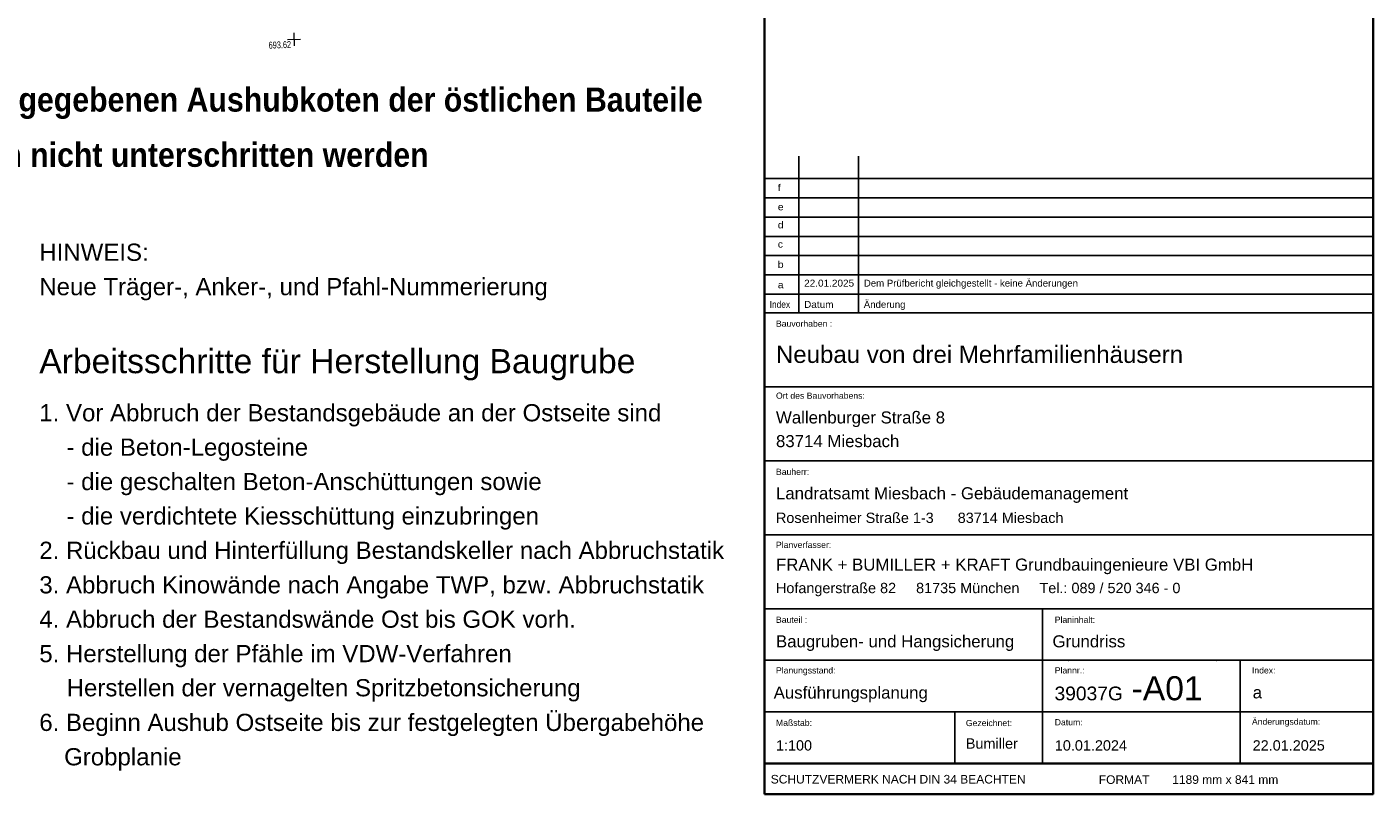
# Model space of a CAD drawing. Header units: metres. Extents: x 1 to 118, y 0 to 84.
# Tile 16 of 24: x 79 to 118, y 1 to 23. Entities that reach past the tile are written whole.
import ezdxf

# ---------------------------------------------------------------- set-up
doc = ezdxf.new("R2010")
doc.units = ezdxf.units.M
doc.linetypes.add('DURCHG', pattern=[0])
for name, color, linetype in [('H_henkoten', 7, 'Continuous'), ('Schriftfeld', 7, 'Continuous'), ('TEXTE', 7, 'Continuous')]:
    doc.layers.add(name, color=color, linetype=linetype)
doc.styles.add('Arial', font='arial.ttf')

msp = doc.modelspace()

# ---------------------------------------------------------------- linework, layer by layer
at = {"layer": 'H_henkoten', "color": 9, "linetype": 'DURCHG', "lineweight": 13}
for p, q in [((86.545, 22.482), (86.92, 22.495)), ((86.726, 22.676), (86.739, 22.301))]:
    msp.add_line(p, q, dxfattribs=at)
at = {"layer": 'Schriftfeld', "color": 7, "linetype": 'DURCHG', "lineweight": 35}
for p, q in [((100.421, 0.544), (100.421, 83.283)), ((118.12, 83.283), (118.12, 0.544)), ((100.417, 1.434), (118.117, 1.434)), ((118.12, 0.544), (100.421, 0.544))]:
    msp.add_line(p, q, dxfattribs=at)
at = {"layer": 'Schriftfeld', "color": 7, "linetype": 'DURCHG', "lineweight": 25}
for p, q in [((101.421, 19.092), (101.421, 14.534)), ((103.158, 19.092), (103.158, 14.534)), ((100.421, 18.441), (118.117, 18.441)), ((100.421, 17.881), (118.117, 17.881)), ((100.421, 17.321), (118.117, 17.321)), ((100.421, 16.761), (118.117, 16.761)), ((100.421, 16.201), (118.117, 16.201)), ((100.421, 15.641), (118.117, 15.641)), ((100.421, 15.081), (118.117, 15.081)), ((100.421, 14.534), (118.117, 14.534)), ((100.421, 14.534), (118.117, 14.534)), ((100.421, 12.384), (118.117, 12.384)), ((100.421, 10.234), (118.117, 10.234)), ((100.421, 8.084), (118.117, 8.084)), ((100.421, 5.934), (118.117, 5.934)), ((108.504, 5.934), (108.504, 1.434)), ((100.421, 4.434), (118.117, 4.434)), ((114.252, 4.434), (114.252, 1.434)), ((100.421, 2.934), (118.117, 2.934)), ((105.952, 2.934), (105.952, 1.434))]:
    msp.add_line(p, q, dxfattribs=at)
at = {"layer": 'Schriftfeld', "color": 4}
for p in [(108.504, 4.434), (109.269, 4.434), (113.558, 4.434), (118.117, 4.434), (118.12, 0.544)]:
    msp.add_point(p, dxfattribs=at)

# ---------------------------------------------------------------- texts
at = {"layer": 'H_henkoten', "color": 9, "style": 'Arial', "width": 0.7}
msp.add_text('693.62', height=0.2, rotation=2, dxfattribs=at).set_placement((86, 22.218))
at = {"layer": 'Schriftfeld', "color": 7, "style": 'Arial'}
for s, width, p in [('f', 1.1, (100.805, 18.078)), ('e', 1.1, (100.805, 17.518)), ('d', 1.1, (100.805, 16.992)), ('c', 1.1, (100.805, 16.434)), ('b', 1.1, (100.805, 15.843)), ('a', 1.1, (100.805, 15.253)), ('22.01.2025', 1.04, (101.572, 15.3)), ('Index', 0.87, (100.571, 14.682)), ('Datum', 1.04, (101.571, 14.682))]:
    msp.add_text(s, height=0.2, dxfattribs=dict(at, width=width)).set_placement(p)
for s, height, p in [('Dem Prüfbericht gleichgestellt - keine Änderungen', 0.2, (103.31, 15.3)), ('Änderung', 0.2, (103.308, 14.682)), ('Bauvorhaben :', 0.18, (100.753, 14.133)), ('Neubau von drei Mehrfamilienhäusern', 0.5, (100.753, 13.08)), ('Ort des Bauvorhabens:', 0.18, (100.753, 12.039)), ('Wallenburger Straße 8', 0.35, (100.753, 11.32)), ('83714 Miesbach', 0.35, (100.753, 10.631)), ('Bauherr:', 0.18, (100.753, 9.824)), ('Landratsamt Miesbach - Gebäudemanagement', 0.35, (100.753, 9.115)), ('Rosenheimer Straße 1-3      83714 Miesbach', 0.3, (100.753, 8.427)), ('Planverfasser:', 0.18, (100.753, 7.7)), ('FRANK + BUMILLER + KRAFT Grundbauingenieure VBI GmbH', 0.35, (100.753, 7.041)), ('Hofangerstraße 82     81735 München     Tel.: 089 / 520 346 - 0', 0.3, (100.753, 6.386)), ('Bauteil :', 0.18, (100.753, 5.523)), ('Planinhalt:', 0.18, (108.861, 5.523)), ('Baugruben- und Hangsicherung', 0.35, (100.753, 4.81)), ('Grundriss', 0.35, (108.795, 4.81)), ('Planungsstand:', 0.18, (100.753, 4.051)), ('Plannr.:', 0.18, (108.861, 4.051)), ('-A01', 0.7, (111.097, 3.271)), ('Index:', 0.18, (114.597, 4.051)), ('Ausführungsplanung', 0.35, (100.686, 3.32)), ('39037G', 0.4, (108.855, 3.27)), ('a', 0.35, (114.619, 3.326)), ('Änderungsdatum:', 0.18, (114.597, 2.56)), ('Maßstab:', 0.18, (100.753, 2.527)), ('Gezeichnet:', 0.18, (106.276, 2.52)), ('Datum:', 0.18, (108.861, 2.542)), ('1:100', 0.3, (100.753, 1.809)), ('Bumiller', 0.3, (106.276, 1.864)), ('10.01.2024', 0.3, (108.864, 1.809)), ('22.01.2025', 0.3, (114.619, 1.809)), ('SCHUTZVERMERK NACH DIN 34 BEACHTEN', 0.25, (100.601, 0.851)), ('FORMAT', 0.25, (110.142, 0.84)), ('1189 mm x 841 mm', 0.25, (112.278, 0.84))]:
    msp.add_text(s, height=height, dxfattribs=at).set_placement(p)
at = {"layer": 'TEXTE', "color": 54, "style": 'Arial'}
for s, p in [('HINWEIS:', (79.327, 16.049)), ('Neue Träger-, Anker-, und Pfahl-Nummerierung', (79.327, 15.049))]:
    msp.add_text(s, height=0.5, dxfattribs=at).set_placement(p)
at = {"layer": 'TEXTE', "color": 7, "style": 'Arial'}
for s, height, p in [('Arbeitsschritte für Herstellung Baugrube', 0.7, (79.327, 12.782)), ('1. Vor Abbruch der Bestandsgebäude an der Ostseite sind', 0.5, (79.327, 11.382)), ('- die Beton-Legosteine', 0.5, (80.118, 10.382)), ('- die geschalten Beton-Anschüttungen sowie', 0.5, (80.118, 9.382)), ('- die verdichtete Kiesschüttung einzubringen', 0.5, (80.118, 8.382)), ('2. Rückbau und Hinterfüllung Bestandskeller nach Abbruchstatik', 0.5, (79.327, 7.382)), ('3. Abbruch Kinowände nach Angabe TWP, bzw. Abbruchstatik', 0.5, (79.327, 6.379)), ('4. Abbruch der Bestandswände Ost bis GOK vorh.', 0.5, (79.327, 5.379)), ('5. Herstellung der Pfähle im VDW-Verfahren', 0.5, (79.327, 4.379)), ('Herstellen der vernagelten Spritzbetonsicherung', 0.5, (80.123, 3.386)), ('6. Beginn Aushub Ostseite bis zur festgelegten Übergabehöhe', 0.5, (79.327, 2.379)), ('Grobplanie', 0.5, (80.049, 1.379))]:
    msp.add_text(s, height=height, dxfattribs=at).set_placement(p)
at = {"layer": 'TEXTE', "color": 7, "char_height": 0.7, "attachment_point": 7, "style": 'Arial'}
for s, insert, width in [('\\pxqj;\\W0.90;{\\fArial|b1|i0|c0|p34|;Die angegebenen Aushubkoten der östlichen Bauteile}', (76.08, 20.172), 22.56961), ('\\pxqj;\\W0.90;{\\fArial|b1|i0|c0|p34|;dürfen nicht unterschritten werden}', (76.08, 18.772), 14.54173)]:
    msp.add_mtext(s, dxfattribs=dict(at, insert=insert, width=width))

doc.saveas('drawing.dxf')
